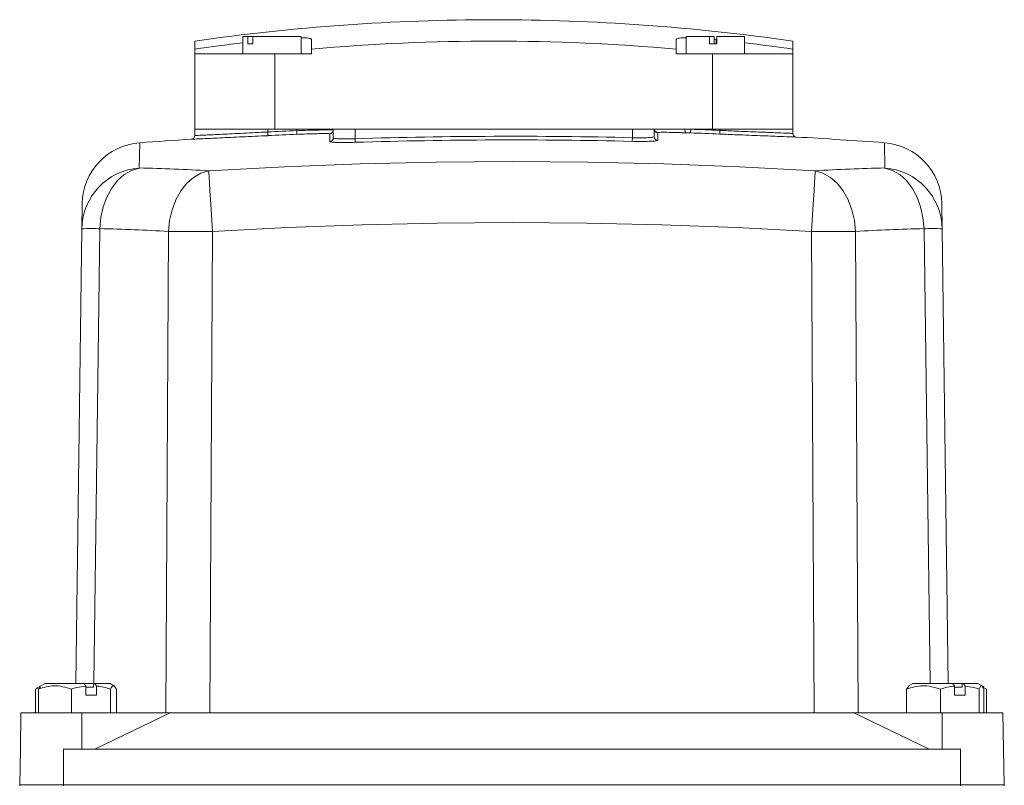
# Model space of a CAD drawing. Header units: millimetres. Extents: x 110 to 833, y 73 to 902.
# Tile 17 of 23: x 161 to 296, y 797 to 902. Entities that reach past the tile are written whole.
import ezdxf

# ---------------------------------------------------------------- set-up
doc = ezdxf.new("R2010")
doc.units = ezdxf.units.MM

msp = doc.modelspace()

# ---------------------------------------------------------------- linework, layer by layer
at = {"color": 7, "linetype": 'Continuous', "lineweight": 15}
for p, q in [((185.3, 898.38), (185.3, 899.48)), ((191.88, 900.11), (191.88, 897.71)), ((192.58, 900.11), (191.88, 900.11)), ((192.58, 899.11), (192.58, 900.11)), ((192.58, 900.11), (193.24, 900.11)), ((193.24, 899.11), (192.58, 899.11)), ((199.88, 900.11), (193.24, 900.11)), ((193.24, 900.11), (193.24, 899.11)), ((199.88, 897.71), (199.88, 900.11)), ((201.29, 899.7), (201.29, 898.38)), ((251.29, 898.38), (251.29, 899.7)), ((252.69, 900.11), (252.69, 897.71)), ((255.86, 900.11), (252.69, 900.11)), ((255.86, 899.11), (255.86, 900.11)), ((255.86, 900.11), (256.53, 900.11)), ((256.86, 899.11), (255.86, 899.11)), ((256.53, 900.11), (256.53, 899.11)), ((256.53, 899.72), (256.79, 899.7)), ((256.86, 900.11), (256.86, 899.11)), ((260.69, 900.11), (256.86, 900.11)), ((260.69, 897.71), (260.69, 900.11)), ((267.28, 899.48), (267.28, 898.38)), ((185.3, 897.71), (185.3, 898.38)), ((201.29, 898.38), (201.29, 897.71)), ((251.29, 897.71), (251.29, 898.38)), ((267.28, 898.38), (267.28, 897.71)), ((185.3, 897.71), (185.3, 887.41)), ((196.29, 897.71), (185.3, 897.71)), ((196.29, 897.71), (196.29, 887.41)), ((201.29, 897.71), (196.29, 897.71)), ((256.29, 897.71), (251.29, 897.71)), ((256.29, 897.71), (256.29, 887.41)), ((267.28, 897.71), (256.29, 897.71)), ((267.28, 897.71), (267.28, 887.41)), ((185.29, 886.53), (185.29, 887.41)), ((185.29, 887.41), (195.29, 887.41)), ((195.29, 887.01), (195.29, 887.41)), ((195.29, 887.41), (199.29, 887.41)), ((195.31, 886.51), (195.29, 887.01)), ((199.29, 887.19), (199.29, 887.41)), ((199.29, 887.41), (204.29, 887.41)), ((199.31, 886.69), (199.29, 887.19)), ((204.29, 887.41), (207.29, 887.41)), ((204.29, 886.2), (204.29, 887.41)), ((207.29, 886.1), (207.29, 887.41)), ((207.29, 887.41), (245.29, 887.41)), ((245.29, 886.24), (245.29, 887.41)), ((245.29, 887.41), (248.29, 887.41)), ((248.29, 886.36), (248.29, 887.41)), ((248.29, 887.41), (252.52, 887.41)), ((252.52, 887.41), (253.29, 887.39)), ((252.52, 887.41), (253.29, 887.41)), ((253.29, 887.39), (253.27, 886.89)), ((253.29, 887.39), (253.29, 887.41)), ((253.29, 887.41), (257.29, 887.41)), ((257.29, 887.24), (257.27, 886.74)), ((257.29, 887.24), (257.29, 887.41)), ((257.29, 887.41), (267.29, 887.41)), ((267.29, 886.82), (267.29, 887.41)), ((203.81, 885.7), (203.81, 886.78)), ((207.29, 886.1), (207.3, 885.6)), ((245.29, 886.24), (245.28, 885.74)), ((248.78, 886.91), (248.78, 885.86)), ((253.27, 886.89), (252.58, 886.91)), ((169.81, 873.76), (169.86, 877.18)), ((287.72, 877.18), (287.76, 873.76)), ((168.98, 811.41), (169.81, 873.76)), ((287.76, 873.76), (288.6, 811.41)), ((181.33, 807.41), (181.7, 873.38)), ((187.71, 873.38), (187.34, 807.41)), ((270.23, 807.41), (269.87, 873.38)), ((275.88, 873.38), (276.24, 807.41)), ((164.73, 811.41), (164.11, 811.05)), ((170.12, 811.41), (164.73, 811.41)), ((170.12, 811.41), (170.34, 811.07)), ((171.47, 811.41), (170.12, 811.41)), ((171.42, 810.91), (171.42, 811.41)), ((171.6, 811.41), (171.42, 811.41)), ((171.83, 811.07), (171.6, 811.41)), ((173.68, 811.41), (171.6, 811.41)), ((174.29, 811.05), (173.68, 811.41)), ((283.73, 811.41), (283.13, 811.06)), ((289.21, 811.41), (283.73, 811.41)), ((289.21, 811.41), (289.45, 811.07)), ((290.49, 811.41), (289.21, 811.41)), ((290.49, 810.91), (290.49, 811.41)), ((290.68, 811.41), (290.49, 811.41)), ((290.92, 811.07), (290.68, 811.41)), ((292.68, 811.41), (290.68, 811.41)), ((293.28, 811.06), (292.68, 811.41)), ((163.78, 810.78), (163.44, 810.66)), ((163.44, 810.66), (163.44, 807.41)), ((164.11, 811.05), (163.59, 810.76)), ((163.85, 810.66), (164.16, 810.98)), ((163.85, 810.66), (163.85, 807.41)), ((168.41, 810.66), (168.41, 807.41)), ((170.34, 809.81), (170.34, 811.07)), ((171.42, 810.91), (170.34, 810.91)), ((171.83, 811.07), (171.83, 809.81)), ((173.76, 810.66), (173.76, 807.41)), ((174.55, 810.66), (174.55, 807.41)), ((282.9, 810.66), (283.17, 810.99)), ((282.9, 810.66), (282.9, 807.41)), ((287.53, 810.66), (287.53, 807.41)), ((289.45, 809.81), (289.45, 811.07)), ((290.49, 810.91), (289.45, 810.91)), ((290.92, 811.07), (290.92, 809.81)), ((292.83, 810.66), (292.83, 807.41)), ((293.51, 810.93), (293.28, 811.06)), ((293.85, 810.66), (293.46, 810.84)), ((293.5, 810.66), (293.5, 807.41)), ((293.85, 810.66), (293.85, 807.41)), ((171.83, 809.81), (170.34, 809.81)), ((290.92, 809.81), (289.45, 809.81)), ((161.46, 807.41), (161.38, 802.41)), ((169.79, 807.41), (161.46, 807.41)), ((169.79, 807.41), (169.82, 802.41)), ((181.93, 807.41), (169.79, 807.41)), ((171.6, 802.41), (181.93, 807.41)), ((275.65, 807.41), (181.93, 807.41)), ((275.65, 807.41), (285.98, 802.41)), ((287.79, 807.41), (275.65, 807.41)), ((287.79, 807.41), (287.75, 802.41)), ((296.11, 807.41), (287.79, 807.41)), ((296.2, 802.41), (296.11, 807.41)), ((161.38, 802.41), (161.29, 797.51)), ((290.29, 802.41), (167.29, 802.41)), ((167.29, 802.41), (167.29, 797.51)), ((290.29, 802.41), (290.29, 797.51)), ((296.2, 802.41), (296.29, 797.51)), ((161.29, 797.51), (161.29, 797.41)), ((167.29, 797.51), (161.29, 797.51)), ((167.29, 797.51), (167.29, 797.41)), ((290.29, 797.51), (167.29, 797.51)), ((290.29, 797.51), (290.29, 797.41)), ((296.29, 797.51), (290.29, 797.51)), ((296.29, 797.51), (296.29, 797.41))]:
    msp.add_line(p, q, dxfattribs=at)
at = {"color": 8, "linetype": 'Continuous', "lineweight": 15}
for p, q in [((256.79, 899.11), (256.79, 899.7)), ((184.82, 886.03), (184.82, 886.03)), ((267.76, 886.32), (267.76, 886.32)), ((177.74, 885.55), (177.69, 882.08)), ((279.89, 882.08), (279.84, 885.55)), ((172.3, 873.76), (171.47, 811.41)), ((286.11, 811.41), (285.28, 873.76))]:
    msp.add_line(p, q, dxfattribs=at)
at = {"color": 7, "linetype": 'Continuous', "lineweight": 15, "flags": 128}
for points in [[(187.21, 881.7), (197.59, 882.25), (207.99, 882.63), (218.39, 882.87), (228.79, 882.95), (239.19, 882.87), (249.59, 882.63), (259.98, 882.25), (270.37, 881.7)], [(177.69, 882.08), (176.64, 881.76), (175.63, 881.18), (174.71, 880.36), (173.91, 879.32), (173.25, 878.1), (172.75, 876.74), (172.43, 875.28), (172.3, 873.76)], [(181.7, 873.38), (181.85, 874.9), (182.19, 876.36), (182.71, 877.72), (183.39, 878.94), (184.2, 879.98), (185.13, 880.8), (186.14, 881.38), (187.21, 881.7)], [(187.21, 881.7), (187.23, 881.39), (187.26, 880.82), (187.31, 880), (187.37, 878.96), (187.45, 877.74), (187.53, 876.37), (187.62, 874.91), (187.71, 873.38)], [(269.87, 873.38), (269.96, 874.91), (270.05, 876.37), (270.13, 877.74), (270.2, 878.96), (270.27, 880), (270.32, 880.82), (270.35, 881.39), (270.37, 881.7)], [(270.37, 881.7), (271.43, 881.38), (272.45, 880.8), (273.38, 879.98), (274.19, 878.94), (274.87, 877.72), (275.39, 876.36), (275.73, 874.9), (275.88, 873.38)], [(285.28, 873.76), (285.14, 875.28), (284.82, 876.74), (284.33, 878.1), (283.67, 879.32), (282.86, 880.36), (281.95, 881.18), (280.94, 881.76), (279.89, 882.08)], [(269.87, 873.38), (259.61, 873.92), (249.34, 874.31), (239.06, 874.54), (228.79, 874.61), (218.51, 874.54), (208.24, 874.31), (197.97, 873.92), (187.71, 873.38)]]:
    msp.add_lwpolyline(points, dxfattribs=at)
at = {"color": 7, "linetype": 'Continuous', "lineweight": 15}
for centre, radius, start, end in [((226.29, 614.54), 287.87, 90.0001, 98.1862), ((226.29, 614.54), 287.87, 81.8138, 90.0001), ((226.29, 614.54), 286.78, 96.8904, 98.2175), ((226.29, 614.54), 284.94, 84.9665, 95.0335), ((226.29, 614.54), 286.78, 81.7825, 83.1096), ((228.79, 187.41), 700.41, 92.41392, 92.74147), ((203.79, 887.28), 0.5, 272.0374, 359.9929), ((248.79, 887.41), 0.5, 180.0084, 268.373), ((248.79, 887.44), 0.5, 183.6342, 268.3734), ((253.41, 887.26), 0.903, 170.6763, 203.0267), ((228.79, 187.41), 700.41, 87.66795, 87.9954), ((228.79, 187.41), 700, 93.60125, 94.18222), ((184.79, 886.53), 0.5, 273.6012, 0), ((184.79, 886.53), 0.5, 273.6012, 360), ((228.79, 187.41), 699.91, 92.41392, 92.74147), ((203.79, 886.2), 0.5, 271.9912, 359.9508), ((228.79, 187.41), 699.02, 88.64744, 91.76254), ((228.79, 187.41), 698.52, 88.64744, 91.76254), ((248.79, 886.36), 0.5, 180.0497, 268.4174), ((228.79, 187.41), 699.91, 87.66795, 87.9954), ((267.79, 886.82), 0.5, 180, 266.8084), ((267.79, 886.82), 0.5, 180, 221.4218), ((228.79, 187.41), 700, 85.81778, 86.80843), ((178.36, 877.07), 8.5, 94.1822, 179.231), ((279.22, 877.07), 8.5, 0.769, 85.8178), ((178.29, 873.63), 8.47, 94.0246, 179.1044), ((168.53, 535.35), 346.86, 86.9133, 88.4862), ((289.05, 535.35), 346.86, 91.5138, 93.0867), ((279.29, 873.63), 8.47, 0.8956, 85.9754), ((171.06, 807.69), 66.08, 88.9208, 91.0792), ((163.25, 531.24), 342.65, 86.9133, 88.4862), ((294.33, 531.24), 342.65, 91.5138, 93.0867), ((286.52, 807.69), 66.08, 88.9208, 91.0792), ((184.71, 398.88), 474.51, 89.6372, 90.3628), ((272.87, 398.88), 474.51, 89.6372, 90.3628)]:
    msp.add_arc(centre, radius, start, end, dxfattribs=at)
at = {"color": 8, "linetype": 'Continuous', "lineweight": 15}
msp.add_arc((267.79, 886.82), 0.5, 221.4218, 266.8084, dxfattribs=at)
at = {"color": 7, "linetype": 'Continuous', "lineweight": 15}
for points, knots in [([(199.88, 899.93), (200.08, 899.93), (200.7, 899.92), (201.18, 899.84), (201.26, 899.74), (201.29, 899.7)], [0, 0, 0, 0, 0.210236, 0.675175, 1, 1, 1, 1]), ([(251.29, 899.7), (251.36, 899.75), (251.49, 899.87), (252.09, 899.94), (252.62, 899.93), (252.69, 899.93)], [0, 0, 0, 0, 0.464165, 0.928511, 1, 1, 1, 1]), ([(185.29, 886.53), (185.34, 886.53), (185.46, 886.53), (186.65, 886.59), (188.92, 886.7), (191.91, 886.84), (194.16, 886.96), (195.29, 887.01)], [0, 0, 0, 0, 0.140475, 0.355108, 0.569986, 0.784993, 1, 1, 1, 1]), ([(199.29, 887.19), (199.66, 887.21), (200.59, 887.24), (202, 887.28), (203.26, 887.31), (204.12, 887.31), (204.23, 887.29), (204.29, 887.28)], [0, 0, 0, 0, 0.142224, 0.35669, 0.57109, 0.785549, 1, 1, 1, 1]), ([(252.58, 886.91), (252.25, 886.92), (251.43, 886.94), (250.26, 886.97), (249.29, 886.98), (248.83, 886.96), (248.79, 886.95), (248.77, 886.94)], [0, 0, 0, 0, 0.15841, 0.396513, 0.634384, 0.87114, 1, 1, 1, 1]), ([(257.29, 887.24), (258.03, 887.2), (259.89, 887.12), (262.7, 887.01), (265.24, 886.9), (266.96, 886.83), (267.18, 886.83), (267.29, 886.82)], [0, 0, 0, 0, 0.141833, 0.356543, 0.571082, 0.785541, 1, 1, 1, 1]), ([(195.31, 886.51), (194.13, 886.46), (191.77, 886.35), (188.62, 886.2), (186.25, 886.09), (185, 886.03), (184.87, 886.03), (184.82, 886.03)], [0, 0, 0, 0, 0.214995, 0.429995, 0.644875, 0.859518, 1, 1, 1, 1]), ([(203.81, 886.78), (203.76, 886.79), (203.66, 886.81), (202.88, 886.81), (201.75, 886.78), (200.48, 886.74), (199.64, 886.71), (199.31, 886.69)], [0, 0, 0, 0, 0.214445, 0.428893, 0.643288, 0.857762, 1, 1, 1, 1]), ([(207.3, 885.6), (206.91, 885.59), (206.13, 885.57), (205.08, 885.58), (204.29, 885.6), (203.87, 885.65), (203.82, 885.69), (203.81, 885.7)], [0, 0, 0, 0, 0.214182, 0.42837, 0.642468, 0.856744, 1, 1, 1, 1]), ([(204.29, 886.2), (204.3, 886.19), (204.34, 886.15), (204.7, 886.1), (205.38, 886.07), (206.28, 886.07), (206.95, 886.09), (207.29, 886.1)], [0, 0, 0, 0, 0.143309, 0.357618, 0.571697, 0.785843, 1, 1, 1, 1]), ([(248.78, 885.86), (248.74, 885.84), (248.66, 885.8), (248.06, 885.75), (247.17, 885.72), (246.18, 885.72), (245.54, 885.73), (245.28, 885.74)], [0, 0, 0, 0, 0.214984, 0.429981, 0.644662, 0.85896, 1, 1, 1, 1]), ([(245.29, 886.24), (245.51, 886.23), (246.07, 886.22), (246.91, 886.22), (247.67, 886.25), (248.19, 886.3), (248.26, 886.34), (248.29, 886.36)], [0, 0, 0, 0, 0.141018, 0.355271, 0.569926, 0.784943, 1, 1, 1, 1]), ([(248.77, 886.94), (248.77, 886.93), (248.78, 886.92), (248.78, 886.91), (248.78, 886.91)], [0, 0, 0, 0, 0.7534834, 1, 1, 1, 1]), ([(267.76, 886.32), (267.65, 886.33), (267.41, 886.33), (265.61, 886.4), (262.95, 886.51), (260, 886.62), (258.05, 886.7), (257.27, 886.74)], [0, 0, 0, 0, 0.214467, 0.428932, 0.64347, 0.858173, 1, 1, 1, 1]), ([(168.41, 810.66), (167.6, 810.89), (166.07, 811.33), (164.56, 810.87), (163.85, 810.66)], [0, 0, 0, 0, 0.534716, 1, 1, 1, 1]), ([(170.34, 811.07), (169.93, 811.01), (169.28, 810.92), (168.65, 810.73), (168.41, 810.66)], [0, 0, 0, 0, 0.630042, 1, 1, 1, 1]), ([(173.76, 810.66), (173.12, 810.83), (172.48, 811), (171.83, 811.07), (171.83, 811.07)], [0, 0, 0, 0, 0.994089, 1, 1, 1, 1]), ([(174.55, 810.66), (174.41, 810.89), (174.14, 811.33), (173.88, 810.87), (173.76, 810.66)], [0, 0, 0, 0, 0.534716, 1, 1, 1, 1]), ([(287.53, 810.66), (286.7, 810.89), (285.16, 811.33), (283.62, 810.87), (282.9, 810.66)], [0, 0, 0, 0, 0.534716, 1, 1, 1, 1]), ([(289.45, 811.07), (289.44, 811.07), (288.79, 811), (288.16, 810.83), (287.53, 810.66)], [0, 0, 0, 0, 0.005911, 1, 1, 1, 1]), ([(292.83, 810.66), (292.6, 810.73), (291.97, 810.92), (291.32, 811.01), (290.92, 811.07)], [0, 0, 0, 0, 0.369958, 1, 1, 1, 1]), ([(293.5, 810.66), (293.38, 810.89), (293.16, 811.33), (292.94, 810.87), (292.83, 810.66)], [0, 0, 0, 0, 0.534716, 1, 1, 1, 1])]:
    msp.add_open_spline(points, degree=3, knots=knots, dxfattribs=at)

doc.saveas('drawing.dxf')
